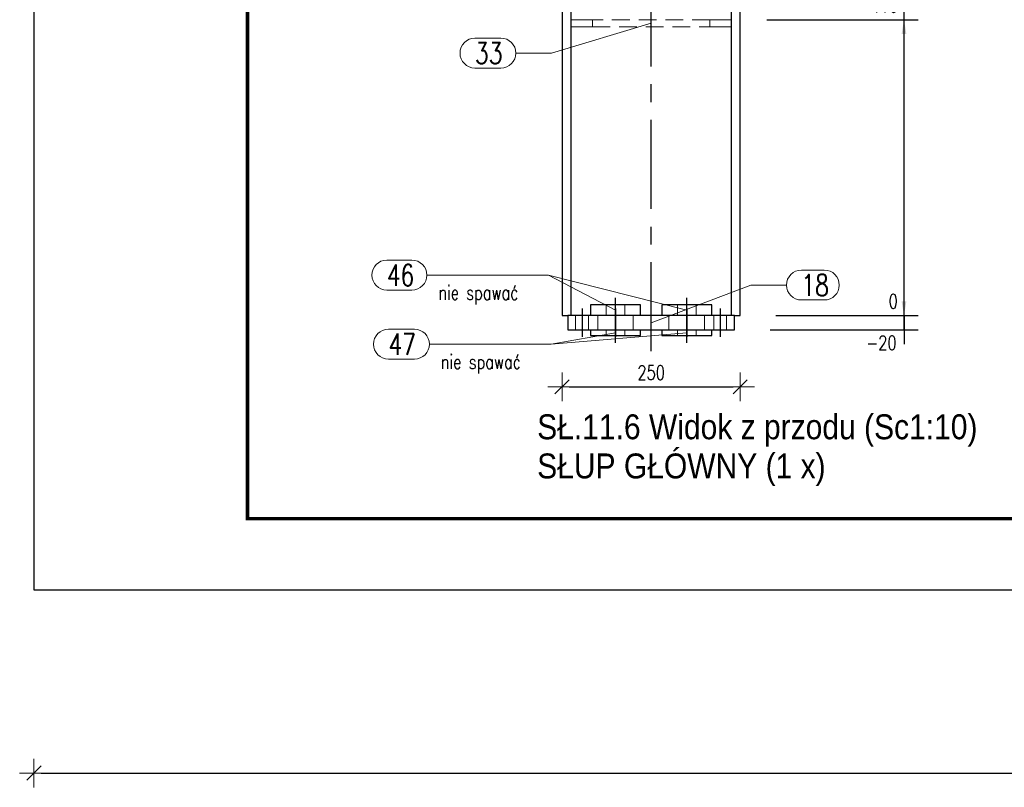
# Model space of a CAD drawing. Header units: millimetres. Extents: x 2097 to 3301, y 14853 to 15503.
# Tile 1 of 97: x 2097 to 2236, y 14853 to 14961. Entities that reach past the tile are written whole.
import ezdxf

# ---------------------------------------------------------------- set-up
doc = ezdxf.new("R2010")
doc.units = ezdxf.units.MM
doc.header["$LTSCALE"] = 10
doc.linetypes.add('HIDDEN', pattern=[0.375, 0.25, -0.125])
doc.linetypes.add('MITTE', pattern=[2, 1.25, -0.25, 0.25, -0.25])
doc.layers.get('Defpoints').update_dxf_attribs({"color": 1})
doc.layers.add('_FORMATKA', color=8, linetype='Continuous', plot=False)
for name, color, linetype, lineweight in [('_RAMKA', 7, 'Continuous', 35), ('PS_DIM', 4, 'Continuous', 13), ('PS_Hidden', 2, 'HIDDEN', 9), ('PS_Pos', 1, 'Continuous', 15), ('PS_SOLID', 7, 'Continuous', 30), ('PS_TEXT', 3, 'Continuous', 18)]:
    doc.layers.add(name, color=color, linetype=linetype, lineweight=lineweight)
doc.layers.add('PS_MID', color=5, linetype='MITTE')
doc.layers.add('PS_SHAPE', color=3, linetype='Continuous')
doc.styles.add('gil', font='txt', dxfattribs={"width": 0.9})
doc.styles.add('simplex', font='simplex.shx', dxfattribs={"width": 0.75})
doc.dimstyles.new('1_10_GŁ_DS1-LS10', dxfattribs={"dimtxt": 2, "dimasz": 2, "dimexe": 2, "dimexo": 5, "dimgap": 1, "dimtad": 1, "dimjust": 4, "dimdec": 0, "dimlfac": 10, "dimtxsty": 'simplex', "dimblk1": 'NONE', "dimsah": 1, "dimcen": 2, "dimclrd": 256, "dimclre": 256, "dimclrt": 3, "dimadec": 1, "dimazin": 0, "dimtfac": 1, "dimtdec": 0, "dimtmove": 2, "dimatfit": 3, "dimfxl": 1, "dimarcsym": 0})
doc.dimstyles.new('1_10_PRZ', dxfattribs={"dimtxt": 2, "dimasz": 1, "dimexe": 2, "dimexo": 5, "dimgap": 1, "dimtad": 1, "dimdec": 0, "dimlfac": 10, "dimtxsty": 'simplex', "dimblk": 'dimznak', "dimcen": 2, "dimse1": 1, "dimse2": 1, "dimclrt": 3, "dimadec": 1, "dimazin": 0, "dimtfac": 1, "dimtdec": 0, "dimtix": 1, "dimtmove": 2, "dimatfit": 3, "dimldrblk": 'dim-grot', "dimfxl": 1, "dimarcsym": 0})

# ---------------------------------------------------------------- blocks, each defined once
blk = doc.blocks.new('dimznak')
at = {"color": 0}
for points in [[(0, 2), (0, -2)], [(-2, 0), (2, 0)]]:
    blk.add_lwpolyline(points, dxfattribs=at)
at = {"color": 2}
blk.add_lwpolyline([(1, 1), (-1, -1)], dxfattribs=at)
blk = doc.blocks.new('*D1262')
at = {"layer": 'Defpoints', "color": 0, "transparency": 16777216}
for p in [(2099.35, 14880.62), (3299.35, 14880.62), (3299.35, 14854.87)]:
    blk.add_point(p, dxfattribs=at)
at = {"layer": 'PS_DIM', "color": 0, "lineweight": -2, "transparency": 16777216}
blk.add_line((2100.35, 14854.87), (3298.35, 14854.87), dxfattribs=at)
at = {"layer": 'PS_DIM', "color": 0, "lineweight": -2, "transparency": 16777216, "rotation": 180}
blk.add_blockref('dimznak', (2099.35, 14854.87), dxfattribs=at)
at = {"layer": 'PS_DIM', "color": 0, "lineweight": -2, "transparency": 16777216}
blk.add_blockref('dimznak', (3299.35, 14854.87), dxfattribs=at)
at = {"layer": 'PS_DIM', "color": 3, "transparency": 16777216, "insert": (2699.35, 14856.87), "char_height": 2, "attachment_point": 5, "style": 'simplex'}
blk.add_mtext('12000', dxfattribs=at)
blk = doc.blocks.new('dim-grot')
blk.add_hatch(color=256).paths.add_polyline_path([(0, 0), (-2, 0.5), (-2, -0.5)])
blk.add_lwpolyline([(0, 0), (-2, 0.5), (-2, -0.5), (0, 0)])
blk = doc.blocks.new('*D1188')
at = {"layer": 'Defpoints', "color": 0, "transparency": 16777216}
for p in [(2198.5, 14919.15), (2221.5, 14919.15), (2197.7, 14917.15)]:
    blk.add_point(p, dxfattribs=at)
at = {"layer": 'PS_DIM', "lineweight": -2, "transparency": 16777216}
for p, q in [((2221.5, 14921.15), (2221.5, 14923.15)), ((2203.5, 14919.15), (2223.5, 14919.15)), ((2221.5, 14917.15), (2221.5, 14919.15)), ((2202.7, 14917.15), (2223.5, 14917.15)), ((2221.5, 14917.15), (2221.5, 14915.15))]:
    blk.add_line(p, q, dxfattribs=at)
at = {"layer": 'PS_DIM', "transparency": 16777216}
blk.add_solid([(2221.16, 14921.15), (2221.83, 14921.15), (2221.5, 14919.15)], dxfattribs=at)
at = {"layer": 'PS_DIM', "color": 3, "transparency": 16777216, "insert": (2218.33, 14915.33), "char_height": 2, "attachment_point": 5, "rotation": 0.0573, "style": 'simplex'}
blk.add_mtext('-20', dxfattribs=at)
blk = doc.blocks.new('_None')
blk = doc.blocks.new('*D1189')
at = {"layer": 'Defpoints', "color": 0, "transparency": 16777216}
for p in [(2198.5, 14919.15), (2198.5, 14919.15), (2221.5, 14919.15)]:
    blk.add_point(p, dxfattribs=at)
at = {"layer": 'PS_DIM', "lineweight": -2, "transparency": 16777216}
for p, q in [((2221.5, 14921.15), (2221.5, 14923.15)), ((2203.5, 14919.15), (2223.5, 14919.15)), ((2203.5, 14919.15), (2223.5, 14919.15)), ((2221.5, 14919.15), (2221.5, 14917.15))]:
    blk.add_line(p, q, dxfattribs=at)
at = {"layer": 'PS_DIM', "transparency": 16777216}
blk.add_solid([(2221.16, 14921.15), (2221.83, 14921.15), (2221.5, 14919.15)], dxfattribs=at)
at = {"layer": 'PS_DIM', "color": 3, "transparency": 16777216, "insert": (2219.98, 14921.17), "char_height": 2, "attachment_point": 5, "rotation": 0.0573, "style": 'simplex'}
blk.add_mtext('0', dxfattribs=at)
blk = doc.blocks.new('*D1190')
at = {"layer": 'Defpoints', "color": 0, "transparency": 16777216}
for p in [(2197.25, 14960.73), (2221.5, 14960.73), (2198.5, 14919.15)]:
    blk.add_point(p, dxfattribs=at)
at = {"layer": 'PS_DIM', "lineweight": -2, "transparency": 16777216}
for p, q in [((2202.25, 14960.73), (2223.5, 14960.73)), ((2221.5, 14919.15), (2221.5, 14958.73)), ((2203.5, 14919.15), (2223.5, 14919.15))]:
    blk.add_line(p, q, dxfattribs=at)
at = {"layer": 'PS_DIM', "transparency": 16777216}
blk.add_solid([(2221.16, 14958.73), (2221.83, 14958.73), (2221.5, 14960.73)], dxfattribs=at)
at = {"layer": 'PS_DIM', "color": 3, "transparency": 16777216, "insert": (2218.73, 14962.75), "char_height": 2, "attachment_point": 5, "rotation": 0.0573, "style": 'simplex'}
blk.add_mtext('416', dxfattribs=at)
blk = doc.blocks.new('*D1191')
at = {"layer": 'Defpoints', "color": 0, "transparency": 16777216}
for p in [(2186.4, 15004.79), (2221.5, 15004.79), (2198.5, 14919.15)]:
    blk.add_point(p, dxfattribs=at)
at = {"layer": 'PS_DIM', "lineweight": -2, "transparency": 16777216}
for p, q in [((2191.4, 15004.79), (2223.5, 15004.79)), ((2221.5, 14919.15), (2221.5, 15002.79)), ((2203.5, 14919.15), (2223.5, 14919.15))]:
    blk.add_line(p, q, dxfattribs=at)
at = {"layer": 'PS_DIM', "transparency": 16777216}
blk.add_solid([(2221.16, 15002.79), (2221.83, 15002.79), (2221.5, 15004.79)], dxfattribs=at)
at = {"layer": 'PS_DIM', "color": 3, "transparency": 16777216, "insert": (2218.58, 15006.81), "char_height": 2, "attachment_point": 5, "rotation": 0.0573, "style": 'simplex'}
blk.add_mtext('856', dxfattribs=at)
blk = doc.blocks.new('*D1192')
at = {"layer": 'Defpoints', "color": 0, "transparency": 16777216}
for p in [(2197.25, 15055.79), (2221.5, 15055.79), (2198.5, 14919.15)]:
    blk.add_point(p, dxfattribs=at)
at = {"layer": 'PS_DIM', "lineweight": -2, "transparency": 16777216}
for p, q in [((2202.25, 15055.79), (2223.5, 15055.79)), ((2221.5, 14919.15), (2221.5, 15053.79)), ((2203.5, 14919.15), (2223.5, 14919.15))]:
    blk.add_line(p, q, dxfattribs=at)
at = {"layer": 'PS_DIM', "transparency": 16777216}
blk.add_solid([(2221.16, 15053.79), (2221.83, 15053.79), (2221.5, 15055.79)], dxfattribs=at)
at = {"layer": 'PS_DIM', "color": 3, "transparency": 16777216, "insert": (2217.83, 15057.81), "char_height": 2, "attachment_point": 5, "rotation": 0.0573, "style": 'simplex'}
blk.add_mtext('5645', dxfattribs=at)
blk = doc.blocks.new('*D1193')
at = {"layer": 'Defpoints', "color": 0, "transparency": 16777216}
for p in [(2186.4, 15066.79), (2221.5, 15066.79), (2198.5, 14919.15)]:
    blk.add_point(p, dxfattribs=at)
at = {"layer": 'PS_DIM', "lineweight": -2, "transparency": 16777216}
for p, q in [((2191.4, 15066.79), (2223.5, 15066.79)), ((2221.5, 14919.15), (2221.5, 15064.79)), ((2203.5, 14919.15), (2223.5, 14919.15))]:
    blk.add_line(p, q, dxfattribs=at)
at = {"layer": 'PS_DIM', "transparency": 16777216}
blk.add_solid([(2221.16, 15064.79), (2221.83, 15064.79), (2221.5, 15066.79)], dxfattribs=at)
at = {"layer": 'PS_DIM', "color": 3, "transparency": 16777216, "insert": (2217.83, 15068.81), "char_height": 2, "attachment_point": 5, "rotation": 0.0573, "style": 'simplex'}
blk.add_mtext('5755', dxfattribs=at)
blk = doc.blocks.new('*D1194')
at = {"layer": 'Defpoints', "color": 0, "transparency": 16777216}
for p in [(2197.18, 15075.98), (2221.5, 15075.98), (2198.5, 14919.15)]:
    blk.add_point(p, dxfattribs=at)
at = {"layer": 'PS_DIM', "lineweight": -2, "transparency": 16777216}
for p, q in [((2202.18, 15075.98), (2223.5, 15075.98)), ((2221.5, 14919.15), (2221.5, 15073.98)), ((2203.5, 14919.15), (2223.5, 14919.15))]:
    blk.add_line(p, q, dxfattribs=at)
at = {"layer": 'PS_DIM', "transparency": 16777216}
blk.add_solid([(2221.16, 15073.98), (2221.83, 15073.98), (2221.5, 15075.98)], dxfattribs=at)
at = {"layer": 'PS_DIM', "color": 3, "transparency": 16777216, "insert": (2217.83, 15078), "char_height": 2, "attachment_point": 5, "rotation": 0.0573, "style": 'simplex'}
blk.add_mtext('5847', dxfattribs=at)
blk = doc.blocks.new('*D1195')
at = {"layer": 'Defpoints', "color": 0, "transparency": 16777216}
for p in [(2197.18, 15106.35), (2221.5, 15106.35), (2198.5, 14919.15)]:
    blk.add_point(p, dxfattribs=at)
at = {"layer": 'PS_DIM', "lineweight": -2, "transparency": 16777216}
for p, q in [((2202.18, 15106.35), (2223.5, 15106.35)), ((2221.5, 14919.15), (2221.5, 15104.35)), ((2203.5, 14919.15), (2223.5, 14919.15))]:
    blk.add_line(p, q, dxfattribs=at)
at = {"layer": 'PS_DIM', "transparency": 16777216}
blk.add_solid([(2221.16, 15104.35), (2221.83, 15104.35), (2221.5, 15106.35)], dxfattribs=at)
at = {"layer": 'PS_DIM', "color": 3, "transparency": 16777216, "insert": (2218.3, 15108.37), "char_height": 2, "attachment_point": 5, "rotation": 0.0573, "style": 'simplex'}
blk.add_mtext('6151', dxfattribs=at)
blk = doc.blocks.new('*D1196')
at = {"layer": 'Defpoints', "color": 0, "transparency": 16777216}
for p in [(2197.18, 15125.35), (2221.5, 15125.35), (2198.5, 14919.15)]:
    blk.add_point(p, dxfattribs=at)
at = {"layer": 'PS_DIM', "lineweight": -2, "transparency": 16777216}
for p, q in [((2202.18, 15125.35), (2223.5, 15125.35)), ((2221.5, 14919.15), (2221.5, 15123.35)), ((2203.5, 14919.15), (2223.5, 14919.15))]:
    blk.add_line(p, q, dxfattribs=at)
at = {"layer": 'PS_DIM', "transparency": 16777216}
blk.add_solid([(2221.16, 15123.35), (2221.83, 15123.35), (2221.5, 15125.35)], dxfattribs=at)
at = {"layer": 'PS_DIM', "color": 3, "transparency": 16777216, "insert": (2218.15, 15127.37), "char_height": 2, "attachment_point": 5, "rotation": 0.0573, "style": 'simplex'}
blk.add_mtext('6341', dxfattribs=at)
blk = doc.blocks.new('*D1197')
at = {"layer": 'Defpoints', "color": 0, "transparency": 16777216}
for p in [(2186.4, 15148.29), (2221.5, 15148.29), (2198.5, 14919.15)]:
    blk.add_point(p, dxfattribs=at)
at = {"layer": 'PS_DIM', "lineweight": -2, "transparency": 16777216}
for p, q in [((2191.4, 15148.29), (2223.5, 15148.29)), ((2221.5, 14919.15), (2221.5, 15146.29)), ((2203.5, 14919.15), (2223.5, 14919.15))]:
    blk.add_line(p, q, dxfattribs=at)
at = {"layer": 'PS_DIM', "transparency": 16777216}
blk.add_solid([(2221.16, 15146.29), (2221.83, 15146.29), (2221.5, 15148.29)], dxfattribs=at)
at = {"layer": 'PS_DIM', "color": 3, "transparency": 16777216, "insert": (2217.83, 15146.27), "char_height": 2, "attachment_point": 5, "rotation": 0.0573, "style": 'simplex'}
blk.add_mtext('6570', dxfattribs=at)
blk = doc.blocks.new('*D1198')
at = {"layer": 'Defpoints', "color": 0, "transparency": 16777216}
for p in [(2197.18, 15150.6), (2221.5, 15150.6), (2198.5, 14919.15)]:
    blk.add_point(p, dxfattribs=at)
at = {"layer": 'PS_DIM', "lineweight": -2, "transparency": 16777216}
for p, q in [((2202.18, 15150.6), (2223.5, 15150.6)), ((2221.5, 14919.15), (2221.5, 15148.6)), ((2203.5, 14919.15), (2223.5, 14919.15))]:
    blk.add_line(p, q, dxfattribs=at)
at = {"layer": 'PS_DIM', "transparency": 16777216}
blk.add_solid([(2221.16, 15148.6), (2221.83, 15148.6), (2221.5, 15150.6)], dxfattribs=at)
at = {"layer": 'PS_DIM', "color": 3, "transparency": 16777216, "insert": (2217.83, 15152.62), "char_height": 2, "attachment_point": 5, "rotation": 0.0573, "style": 'simplex'}
blk.add_mtext('6593', dxfattribs=at)
blk = doc.blocks.new('*D1199')
at = {"layer": 'Defpoints', "color": 0, "transparency": 16777216}
for p in [(2173.5, 15161.29), (2221.5, 15161.29), (2198.5, 14919.15)]:
    blk.add_point(p, dxfattribs=at)
at = {"layer": 'PS_DIM', "lineweight": -2, "transparency": 16777216}
for p, q in [((2178.5, 15161.29), (2223.5, 15161.29)), ((2221.5, 14919.15), (2221.5, 15159.29)), ((2203.5, 14919.15), (2223.5, 14919.15))]:
    blk.add_line(p, q, dxfattribs=at)
at = {"layer": 'PS_DIM', "transparency": 16777216}
blk.add_solid([(2221.16, 15159.29), (2221.83, 15159.29), (2221.5, 15161.29)], dxfattribs=at)
at = {"layer": 'PS_DIM', "color": 3, "transparency": 16777216, "insert": (2217.83, 15163.31), "char_height": 2, "attachment_point": 5, "rotation": 0.0573, "style": 'simplex'}
blk.add_mtext('6700', dxfattribs=at)
blk = doc.blocks.new('*D1204')
at = {"layer": 'Defpoints', "color": 0, "transparency": 16777216}
for p in [(2173.5, 14919.15), (2198.5, 14919.15), (2198.5, 14909.15)]:
    blk.add_point(p, dxfattribs=at)
at = {"layer": 'PS_DIM', "color": 0, "lineweight": -2, "transparency": 16777216}
blk.add_line((2174.5, 14909.15), (2197.5, 14909.15), dxfattribs=at)
at = {"layer": 'PS_DIM', "color": 0, "lineweight": -2, "transparency": 16777216, "rotation": 180}
blk.add_blockref('dimznak', (2173.5, 14909.15), dxfattribs=at)
at = {"layer": 'PS_DIM', "color": 0, "lineweight": -2, "transparency": 16777216}
blk.add_blockref('dimznak', (2198.5, 14909.15), dxfattribs=at)
at = {"layer": 'PS_DIM', "color": 3, "transparency": 16777216, "insert": (2186, 14911.15), "char_height": 2, "attachment_point": 5, "style": 'simplex'}
blk.add_mtext('250', dxfattribs=at)
blk = doc.blocks.new('*X1557')
at = {"layer": 'PS_Hidden', "color": 2, "linetype": 'HIDDEN'}
for p, q in [((2197.25, 14919.15), (2197.25, 15028.79)), ((2175.33, 14960.73), (2174.75, 14960.73)), ((2175.89, 14960.73), (2175.33, 14960.73)), ((2176.41, 14960.73), (2175.89, 14960.73)), ((2176.87, 14960.73), (2176.41, 14960.73)), ((2177.24, 14960.73), (2176.87, 14960.73)), ((2177.52, 14960.73), (2177.24, 14960.73)), ((2177.69, 14960.73), (2177.52, 14960.73)), ((2177.75, 14960.73), (2177.69, 14960.73)), ((2177.75, 14960.73), (2177.75, 14959.73)), ((2194.25, 14960.73), (2177.75, 14960.73)), ((2194.3, 14960.73), (2194.25, 14960.73)), ((2194.25, 14960.73), (2194.25, 14959.73)), ((2194.47, 14960.73), (2194.3, 14960.73)), ((2194.75, 14960.73), (2194.47, 14960.73)), ((2195.12, 14960.73), (2194.75, 14960.73)), ((2195.58, 14960.73), (2195.12, 14960.73)), ((2196.1, 14960.73), (2195.58, 14960.73)), ((2196.66, 14960.73), (2196.1, 14960.73)), ((2197.25, 14960.73), (2196.66, 14960.73)), ((2174.75, 14959.73), (2175.33, 14959.73)), ((2175.33, 14959.73), (2175.89, 14959.73)), ((2175.89, 14959.73), (2176.41, 14959.73)), ((2176.41, 14959.73), (2176.87, 14959.73)), ((2176.87, 14959.73), (2177.24, 14959.73)), ((2177.24, 14959.73), (2177.52, 14959.73)), ((2177.52, 14959.73), (2177.69, 14959.73)), ((2177.69, 14959.73), (2177.75, 14959.73)), ((2177.75, 14959.73), (2194.25, 14959.73)), ((2194.25, 14959.73), (2194.3, 14959.73)), ((2194.3, 14959.73), (2194.47, 14959.73)), ((2194.47, 14959.73), (2194.75, 14959.73)), ((2194.75, 14959.73), (2195.12, 14959.73)), ((2195.12, 14959.73), (2195.58, 14959.73)), ((2195.58, 14959.73), (2196.1, 14959.73)), ((2196.1, 14959.73), (2196.66, 14959.73)), ((2196.66, 14959.73), (2197.25, 14959.73)), ((2179.7, 14920.65), (2179.7, 14919.15)), ((2182.3, 14919.15), (2182.3, 14920.65)), ((2187.5, 14920.65), (2187.5, 14919.15)), ((2189.7, 14920.65), (2189.7, 14919.15)), ((2192.3, 14919.15), (2192.3, 14920.65)), ((2175.4, 14919.15), (2175.4, 14917.15)), ((2177.2, 14917.15), (2177.2, 14919.15)), ((2178.5, 14919.15), (2178.5, 14917.15)), ((2178.5, 14919.15), (2178.5, 14917.15)), ((2183.5, 14917.15), (2183.5, 14919.15)), ((2183.5, 14917.15), (2183.5, 14919.15)), ((2188.5, 14919.15), (2188.5, 14917.15)), ((2193.5, 14917.15), (2193.5, 14919.15)), ((2194.8, 14919.15), (2194.8, 14917.15)), ((2196.6, 14917.15), (2196.6, 14919.15)), ((2179.7, 14917.15), (2179.7, 14916.35)), ((2182.3, 14916.35), (2182.3, 14917.15)), ((2187.5, 14917.15), (2187.5, 14916.35)), ((2187.5, 14917.15), (2187.5, 14916.35)), ((2187.5, 14916.35), (2189.7, 14916.35)), ((2189.7, 14916.35), (2189.7, 14917.15)), ((2189.87, 14916.35), (2189.7, 14916.35)), ((2190.35, 14916.35), (2189.87, 14916.35)), ((2191, 14916.35), (2190.35, 14916.35)), ((2192.3, 14916.35), (2192.3, 14917.15))]:
    blk.add_line(p, q, dxfattribs=at)
at = {"layer": 'PS_MID', "color": 5, "linetype": 'MITTE'}
for p, q in [((2186, 14914.15), (2186, 15028.79)), ((2181, 14918.15), (2181, 14921.65)), ((2181, 14918.15), (2181, 14921.65)), ((2191, 14918.15), (2191, 14921.65)), ((2191, 14918.15), (2191, 14921.65)), ((2176.3, 14920.15), (2176.3, 14916.15)), ((2176.3, 14920.15), (2176.3, 14916.15)), ((2181, 14920.15), (2181, 14916.15)), ((2181, 14920.15), (2181, 14916.15)), ((2191, 14920.15), (2191, 14916.15)), ((2191, 14920.15), (2191, 14916.15)), ((2195.7, 14920.15), (2195.7, 14916.15)), ((2195.7, 14920.15), (2195.7, 14916.15)), ((2181, 14915.35), (2181, 14918.15)), ((2181, 14915.35), (2181, 14918.15)), ((2191, 14915.35), (2191, 14918.15)), ((2191, 14915.35), (2191, 14918.15))]:
    blk.add_line(p, q, dxfattribs=at)
at = {"layer": 'PS_SOLID', "color": 7, "linetype": 'Continuous'}
for p, q in [((2173.5, 15028.79), (2173.5, 14919.15)), ((2174.75, 14919.15), (2174.75, 15028.79)), ((2197.25, 15028.79), (2197.25, 14919.15)), ((2198.5, 14919.15), (2198.5, 15028.79)), ((2184.5, 14920.65), (2177.5, 14920.65)), ((2177.5, 14920.65), (2177.5, 14919.15)), ((2184.5, 14919.15), (2184.5, 14920.65)), ((2194.5, 14920.65), (2187.5, 14920.65)), ((2187.5, 14920.65), (2187.5, 14919.15)), ((2194.5, 14919.15), (2194.5, 14920.65)), ((2173.5, 14919.15), (2174.3, 14919.15)), ((2197.7, 14919.15), (2174.3, 14919.15)), ((2174.3, 14919.15), (2174.3, 14917.15)), ((2197.7, 14919.15), (2198.5, 14919.15)), ((2197.7, 14917.15), (2197.7, 14919.15)), ((2174.3, 14917.15), (2176.3, 14917.15)), ((2176.3, 14917.15), (2181, 14917.15)), ((2177.5, 14917.15), (2177.5, 14916.35)), ((2177.5, 14916.35), (2181, 14916.35)), ((2181, 14917.15), (2191, 14917.15)), ((2181, 14916.35), (2184.5, 14916.35)), ((2184.5, 14916.35), (2184.5, 14917.15)), ((2187.5, 14917.15), (2187.5, 14916.35)), ((2187.5, 14916.35), (2191, 14916.35)), ((2191, 14917.15), (2195.7, 14917.15)), ((2191, 14916.35), (2194.5, 14916.35)), ((2194.5, 14916.35), (2194.5, 14917.15)), ((2195.7, 14917.15), (2197.7, 14917.15))]:
    blk.add_line(p, q, dxfattribs=at)
blk = doc.blocks.new('*X1582')
at = {"color": 1}
for p, q in [((2148.89, 14926.95), (2152.42, 14926.95)), ((2154.52, 14924.85), (2171.61, 14924.85)), ((2191, 14919.9), (2171.61, 14924.85)), ((2148.89, 14922.75), (2152.42, 14922.75))]:
    blk.add_line(p, q, dxfattribs=at)
for centre, start, end in [((2148.89, 14924.85), 90, 270), ((2152.42, 14924.85), 270, 90)]:
    blk.add_arc(centre, 2.1, start, end, dxfattribs=at)
at = {"color": 2, "style": 'simplex', "width": 0.75}
blk.add_text('46', height=3, dxfattribs=at).set_placement((2148.89, 14923.35))
at = {"color": 3, "style": 'simplex', "width": 0.75}
blk.add_text('nie spawać', height=2, dxfattribs=at).set_placement((2156.12, 14921.38))
blk = doc.blocks.new('*X1583')
at = {"color": 1}
for p, q in [((2148.89, 14926.95), (2152.42, 14926.95)), ((2154.52, 14924.85), (2171.61, 14924.85)), ((2191, 14919.9), (2171.61, 14924.85)), ((2148.89, 14922.75), (2152.42, 14922.75))]:
    blk.add_line(p, q, dxfattribs=at)
for centre, start, end in [((2148.89, 14924.85), 90, 270), ((2152.42, 14924.85), 270, 90)]:
    blk.add_arc(centre, 2.1, start, end, dxfattribs=at)
at = {"color": 2, "style": 'simplex', "width": 0.75}
blk.add_text('46', height=3, dxfattribs=at).set_placement((2148.89, 14923.35))
at = {"color": 3, "style": 'simplex', "width": 0.75}
blk.add_text('nie spawać', height=2, dxfattribs=at).set_placement((2156.12, 14921.38))
blk = doc.blocks.new('*X1584')
at = {"color": 1}
for p, q in [((2148.89, 14926.95), (2152.42, 14926.95)), ((2154.52, 14924.85), (2171.61, 14924.85)), ((2181, 14919.9), (2171.61, 14924.85)), ((2148.89, 14922.75), (2152.42, 14922.75))]:
    blk.add_line(p, q, dxfattribs=at)
for centre, start, end in [((2148.89, 14924.85), 90, 270), ((2152.42, 14924.85), 270, 90)]:
    blk.add_arc(centre, 2.1, start, end, dxfattribs=at)
at = {"color": 2, "style": 'simplex', "width": 0.75}
blk.add_text('46', height=3, dxfattribs=at).set_placement((2148.89, 14923.35))
at = {"color": 3, "style": 'simplex', "width": 0.75}
blk.add_text('nie spawać', height=2, dxfattribs=at).set_placement((2156.12, 14921.38))
blk = doc.blocks.new('*X1585')
at = {"color": 1}
for p, q in [((2148.89, 14926.95), (2152.42, 14926.95)), ((2154.52, 14924.85), (2171.61, 14924.85)), ((2181, 14919.9), (2171.61, 14924.85)), ((2148.89, 14922.75), (2152.42, 14922.75))]:
    blk.add_line(p, q, dxfattribs=at)
for centre, start, end in [((2148.89, 14924.85), 90, 270), ((2152.42, 14924.85), 270, 90)]:
    blk.add_arc(centre, 2.1, start, end, dxfattribs=at)
at = {"color": 2, "style": 'simplex', "width": 0.75}
blk.add_text('46', height=3, dxfattribs=at).set_placement((2148.89, 14923.35))
at = {"color": 3, "style": 'simplex', "width": 0.75}
blk.add_text('nie spawać', height=2, dxfattribs=at).set_placement((2156.12, 14921.38))
blk = doc.blocks.new('*X1586')
at = {"color": 1}
for p, q in [((2207.1, 14925.55), (2210.31, 14925.55)), ((2186, 14918.15), (2200, 14923.45)), ((2200, 14923.45), (2205, 14923.45)), ((2207.1, 14921.35), (2210.31, 14921.35))]:
    blk.add_line(p, q, dxfattribs=at)
for centre, start, end in [((2207.1, 14923.45), 90, 270), ((2210.31, 14923.45), 270, 90)]:
    blk.add_arc(centre, 2.1, start, end, dxfattribs=at)
at = {"color": 2, "style": 'simplex', "width": 0.75}
blk.add_text('18', height=3, dxfattribs=at).set_placement((2207.1, 14921.95))
blk = doc.blocks.new('*X1587')
at = {"color": 1}
for p, q in [((2186, 14960.23), (2172.01, 14956.04)), ((2161.27, 14958.14), (2164.91, 14958.14)), ((2167.01, 14956.04), (2172.01, 14956.04)), ((2161.27, 14953.94), (2164.91, 14953.94))]:
    blk.add_line(p, q, dxfattribs=at)
for centre, start, end in [((2161.27, 14956.04), 90, 270), ((2164.91, 14956.04), 270, 90)]:
    blk.add_arc(centre, 2.1, start, end, dxfattribs=at)
at = {"color": 2, "style": 'simplex', "width": 0.75}
blk.add_text('33', height=3, dxfattribs=at).set_placement((2161.27, 14954.54))
blk = doc.blocks.new('*X1588')
at = {"color": 1}
for p, q in [((2149.12, 14917.24), (2152.77, 14917.24)), ((2191, 14916.75), (2171.95, 14915.14)), ((2154.87, 14915.14), (2171.95, 14915.14)), ((2149.12, 14913.04), (2152.77, 14913.04))]:
    blk.add_line(p, q, dxfattribs=at)
for centre, start, end in [((2149.12, 14915.14), 90, 270), ((2152.77, 14915.14), 270, 90)]:
    blk.add_arc(centre, 2.1, start, end, dxfattribs=at)
at = {"color": 2, "style": 'simplex', "width": 0.75}
blk.add_text('47', height=3, dxfattribs=at).set_placement((2149.12, 14913.64))
at = {"color": 3, "style": 'simplex', "width": 0.75}
blk.add_text('nie spawać', height=2, dxfattribs=at).set_placement((2156.47, 14911.67))
blk = doc.blocks.new('*X1589')
at = {"color": 1}
for p, q in [((2149.12, 14917.24), (2152.77, 14917.24)), ((2191, 14916.75), (2171.95, 14915.14)), ((2154.87, 14915.14), (2171.95, 14915.14)), ((2149.12, 14913.04), (2152.77, 14913.04))]:
    blk.add_line(p, q, dxfattribs=at)
for centre, start, end in [((2149.12, 14915.14), 90, 270), ((2152.77, 14915.14), 270, 90)]:
    blk.add_arc(centre, 2.1, start, end, dxfattribs=at)
at = {"color": 2, "style": 'simplex', "width": 0.75}
blk.add_text('47', height=3, dxfattribs=at).set_placement((2149.12, 14913.64))
at = {"color": 3, "style": 'simplex', "width": 0.75}
blk.add_text('nie spawać', height=2, dxfattribs=at).set_placement((2156.47, 14911.67))
blk = doc.blocks.new('*X1590')
at = {"color": 1}
for p, q in [((2149.12, 14917.24), (2152.77, 14917.24)), ((2181, 14916.75), (2171.95, 14915.14)), ((2154.87, 14915.14), (2171.95, 14915.14)), ((2149.12, 14913.04), (2152.77, 14913.04))]:
    blk.add_line(p, q, dxfattribs=at)
for centre, start, end in [((2149.12, 14915.14), 90, 270), ((2152.77, 14915.14), 270, 90)]:
    blk.add_arc(centre, 2.1, start, end, dxfattribs=at)
at = {"color": 2, "style": 'simplex', "width": 0.75}
blk.add_text('47', height=3, dxfattribs=at).set_placement((2149.12, 14913.64))
at = {"color": 3, "style": 'simplex', "width": 0.75}
blk.add_text('nie spawać', height=2, dxfattribs=at).set_placement((2156.47, 14911.67))
blk = doc.blocks.new('*X1591')
at = {"color": 1}
for p, q in [((2149.12, 14917.24), (2152.77, 14917.24)), ((2181, 14916.75), (2171.95, 14915.14)), ((2154.87, 14915.14), (2171.95, 14915.14)), ((2149.12, 14913.04), (2152.77, 14913.04))]:
    blk.add_line(p, q, dxfattribs=at)
for centre, start, end in [((2149.12, 14915.14), 90, 270), ((2152.77, 14915.14), 270, 90)]:
    blk.add_arc(centre, 2.1, start, end, dxfattribs=at)
at = {"color": 2, "style": 'simplex', "width": 0.75}
blk.add_text('47', height=3, dxfattribs=at).set_placement((2149.12, 14913.64))
at = {"color": 3, "style": 'simplex', "width": 0.75}
blk.add_text('nie spawać', height=2, dxfattribs=at).set_placement((2156.47, 14911.67))
blk = doc.blocks.new('*X1599')
at = {"color": 3, "style": 'gil', "width": 0.9}
for s, p in [('SŁ.11.6 Widok z przodu (Sc1:10)', (2170, 14901.78)), ('SŁUP GŁÓWNY (1 x)', (2170, 14896.28))]:
    blk.add_text(s, height=3.5, dxfattribs=at).set_placement(p)

msp = doc.modelspace()

# ---------------------------------------------------------------- linework, layer by layer
at = {"layer": '_FORMATKA', "lineweight": -3}
msp.add_lwpolyline([(2099.35, 14880.62), (3299.35, 14880.62), (3299.35, 15474.62), (2099.35, 15474.62)], close=True, dxfattribs=at)
at = {"layer": '_RAMKA', "lineweight": -3, "const_width": 0.5}
msp.add_lwpolyline([(2129.35, 14890.62), (3289.35, 14890.62), (3289.35, 15464.62), (2129.35, 15464.62)], close=True, dxfattribs=at)

# ---------------------------------------------------------------- block references
at = {"layer": 'PS_Pos'}
for name in ['*X1587', '*X1582', '*X1583', '*X1584', '*X1585', '*X1586', '*X1588', '*X1589', '*X1590', '*X1591']:
    msp.add_blockref(name, (0, 0), dxfattribs=at)
at = {"layer": 'PS_SHAPE', "color": 3}
msp.add_blockref('*X1557', (0, 0), dxfattribs=at)
at = {"layer": 'PS_TEXT'}
msp.add_blockref('*X1599', (0, 0), dxfattribs=at)

# ---------------------------------------------------------------- dimensions: what is measured, and where the dimension line sits
at = {"layer": 'PS_DIM'}
for base, p1, p2, text, picture, middle in [((2221.5, 15161.29), (2198.5, 14919.15), (2173.5, 15161.29), '6700', '*D1199', (2217.83, 15163.31)), ((2221.5, 15150.6), (2198.5, 14919.15), (2197.18, 15150.6), '6593', '*D1198', (2217.83, 15152.62)), ((2221.5, 15148.29), (2198.5, 14919.15), (2186.4, 15148.29), '6570', '*D1197', (2217.83, 15146.27)), ((2221.5, 15125.35), (2198.5, 14919.15), (2197.18, 15125.35), '6341', '*D1196', (2218.15, 15127.37)), ((2221.5, 15106.35), (2198.5, 14919.15), (2197.18, 15106.35), '6151', '*D1195', (2218.3, 15108.37)), ((2221.5, 15075.98), (2198.5, 14919.15), (2197.18, 15075.98), '5847', '*D1194', (2217.83, 15078)), ((2221.5, 15066.79), (2198.5, 14919.15), (2186.4, 15066.79), '5755', '*D1193', (2217.83, 15068.81)), ((2221.5, 15055.79), (2198.5, 14919.15), (2197.25, 15055.79), '5645', '*D1192', (2217.83, 15057.81)), ((2221.5, 14919.15), (2197.7, 14917.15), (2198.5, 14919.15), '-20', '*D1188', (2218.33, 14915.33))]:
    dim = msp.add_linear_dim(base=base, p1=p1, p2=p2, angle=90, text=text, dimstyle='1_10_GŁ_DS1-LS10', dxfattribs=at)
    dim.commit()
    dim.dimension.update_dxf_attribs({"geometry": picture, "text_midpoint": middle, "dimtype": 160, "text_rotation": 0.0573})
for base, p1, p2, picture, middle, turn in [((2221.5, 15004.79), (2198.5, 14919.15), (2186.4, 15004.79), '*D1191', (2218.58, 15006.81), 0.0573), ((2221.5, 14960.73), (2198.5, 14919.15), (2197.25, 14960.73), '*D1190', (2218.73, 14962.75), 0.0573), ((2221.49506159, 14919.15299939), (2198.49506159, 14919.15299939), (2198.49506159, 14919.15299939), '*D1189', (2219.97506159, 14921.17299939), 0.05729578)]:
    dim = msp.add_linear_dim(base=base, p1=p1, p2=p2, angle=90, dimstyle='1_10_GŁ_DS1-LS10', dxfattribs=at)
    dim.commit()
    dim.dimension.update_dxf_attribs({"geometry": picture, "text_midpoint": middle, "dimtype": 160, "text_rotation": turn})
for base, p1, p2, picture, middle in [((2198.5, 14909.15), (2173.5, 14919.15), (2198.5, 14919.15), '*D1204', (2186, 14911.15)), ((3299.35, 14854.87), (2099.35, 14880.62), (3299.35, 14880.62), '*D1262', (2699.35, 14856.87))]:
    dim = msp.add_linear_dim(base=base, p1=p1, p2=p2, dimstyle='1_10_PRZ', dxfattribs=at)
    dim.commit()
    dim.dimension.update_dxf_attribs({"geometry": picture, "text_midpoint": middle})

doc.saveas('drawing.dxf')
